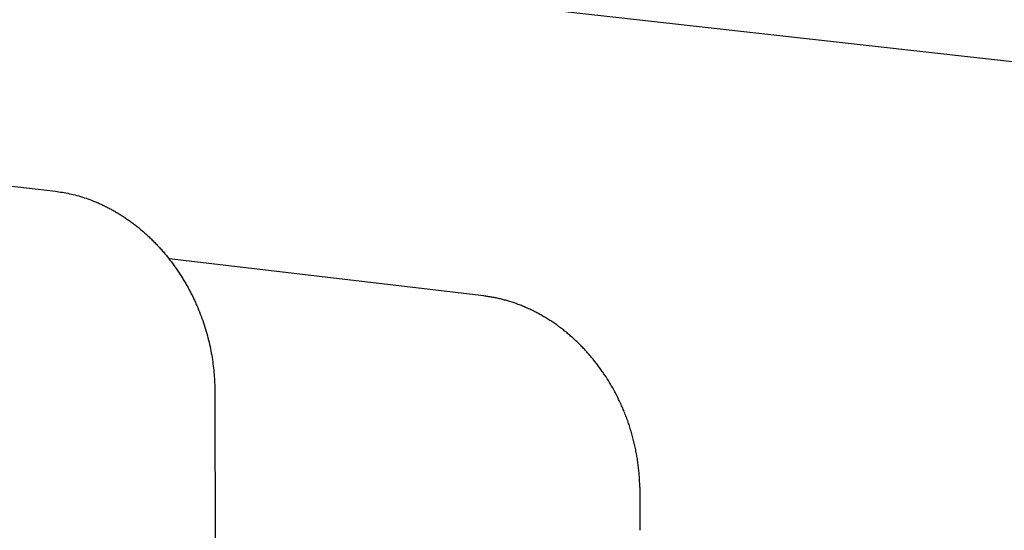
# Model space of a CAD drawing. Extents: x 11880 to 25577, y 6756 to 10446.
# Tile 79 of 87: x 23418 to 23733, y 7624 to 7787. Entities that reach past the tile are written whole.
import ezdxf

# ---------------------------------------------------------------- set-up
doc = ezdxf.new("R2010")
doc.units = 0
doc.header["$MEASUREMENT"] = 0
doc.layers.add('HAIRLINE', color=178, linetype='CONTINUOUS')

msp = doc.modelspace()

# ---------------------------------------------------------------- linework, layer by layer
at = {"layer": 'HAIRLINE'}
for p, q in [((23129.79, 7767.31), (23429.04, 7732.38)), ((23566.44, 7698.81), (23465.51, 7710.7)), ((23480.17, 7668.46), (23480.36, 7582.11)), ((23616.45, 7637.5), (23616.46, 7623.64))]:
    msp.add_line(p, q, dxfattribs=at)
for points in [[(23955.05, 7770.95), (23957.36, 8413.51), (22951.12, 8485.12), (22956.54, 7861.21), (23934.84, 7751.73)], [(23955.05, 7770.95), (23957.36, 8413.51), (22951.12, 8485.12), (22956.54, 7861.21), (23934.84, 7751.73)], [(23429.04, 7732.38), (23429.6, 7732.31), (23430.16, 7732.23), (23430.73, 7732.15), (23431.3, 7732.06), (23431.87, 7731.96), (23432.45, 7731.85), (23433.03, 7731.74), (23433.61, 7731.61), (23434.19, 7731.48), (23434.77, 7731.34), (23435.35, 7731.2), (23435.94, 7731.04), (23436.53, 7730.88), (23437.11, 7730.7), (23437.7, 7730.52), (23438.29, 7730.33), (23438.89, 7730.14), (23439.48, 7729.93), (23440.07, 7729.72), (23440.66, 7729.49), (23441.26, 7729.26), (23441.56, 7729.14), (23441.85, 7729.02), (23442.15, 7728.9), (23442.45, 7728.77), (23442.75, 7728.64), (23443.04, 7728.51), (23443.34, 7728.38), (23443.64, 7728.24), (23443.93, 7728.11), (23444.23, 7727.97), (23444.53, 7727.83), (23444.82, 7727.68), (23445.12, 7727.54), (23445.42, 7727.39), (23445.71, 7727.24), (23446.01, 7727.09), (23446.31, 7726.93), (23446.6, 7726.78), (23446.9, 7726.62), (23447.19, 7726.46), (23447.49, 7726.29), (23447.78, 7726.13), (23448.08, 7725.96), (23448.37, 7725.79), (23448.66, 7725.62), (23448.96, 7725.44), (23449.25, 7725.27), (23449.54, 7725.09), (23449.83, 7724.91), (23450.12, 7724.73), (23450.42, 7724.54), (23450.71, 7724.35), (23451, 7724.16), (23451.29, 7723.97), (23451.57, 7723.78), (23451.86, 7723.58), (23452.15, 7723.38), (23452.44, 7723.18), (23452.72, 7722.98), (23453.01, 7722.77), (23453.29, 7722.57), (23453.58, 7722.36), (23453.86, 7722.15), (23454.14, 7721.93), (23454.43, 7721.72), (23454.71, 7721.5), (23454.99, 7721.28), (23455.27, 7721.06), (23455.55, 7720.84), (23455.82, 7720.61), (23456.1, 7720.38), (23456.38, 7720.15), (23456.65, 7719.92), (23456.93, 7719.69), (23457.2, 7719.45), (23457.47, 7719.21), (23457.75, 7718.97), (23458.02, 7718.73), (23458.29, 7718.49), (23458.55, 7718.24), (23458.82, 7717.99), (23459.09, 7717.74), (23459.35, 7717.49), (23459.62, 7717.24), (23459.88, 7716.98), (23460.14, 7716.72), (23460.4, 7716.47), (23460.66, 7716.2), (23460.92, 7715.94), (23461.18, 7715.68), (23461.43, 7715.41), (23461.69, 7715.14), (23461.94, 7714.87), (23462.19, 7714.6), (23462.44, 7714.33), (23462.69, 7714.05), (23462.94, 7713.77), (23463.19, 7713.49), (23463.43, 7713.21), (23463.68, 7712.93), (23463.92, 7712.65), (23464.16, 7712.36), (23464.4, 7712.07), (23464.64, 7711.79), (23464.87, 7711.5), (23465.11, 7711.2), (23465.34, 7710.91), (23465.57, 7710.62), (23465.8, 7710.32), (23466.03, 7710.02), (23466.26, 7709.72), (23466.49, 7709.42), (23466.71, 7709.12), (23466.93, 7708.81), (23467.15, 7708.51), (23467.37, 7708.2), (23467.59, 7707.9), (23467.81, 7707.59), (23468.02, 7707.28), (23468.23, 7706.96), (23468.45, 7706.65), (23468.65, 7706.34), (23468.86, 7706.02), (23469.07, 7705.7), (23469.27, 7705.39), (23469.48, 7705.07), (23469.68, 7704.75), (23469.87, 7704.43), (23470.07, 7704.1), (23470.27, 7703.78), (23470.46, 7703.46), (23470.65, 7703.13), (23470.84, 7702.8), (23471.03, 7702.48), (23471.22, 7702.15), (23471.4, 7701.82), (23471.58, 7701.49), (23471.76, 7701.16), (23471.94, 7700.82), (23472.12, 7700.49), (23472.3, 7700.16), (23472.47, 7699.82), (23472.64, 7699.49), (23472.81, 7699.15), (23472.98, 7698.81), (23473.14, 7698.48), (23473.31, 7698.14), (23473.47, 7697.8), (23473.63, 7697.46), (23473.79, 7697.12), (23473.94, 7696.78), (23474.1, 7696.44), (23474.25, 7696.09), (23474.4, 7695.75), (23474.69, 7695.07), (23474.98, 7694.38), (23475.26, 7693.69), (23475.53, 7692.99), (23475.79, 7692.3), (23476.05, 7691.61), (23476.29, 7690.91), (23476.53, 7690.22), (23476.76, 7689.52), (23476.99, 7688.82), (23477.2, 7688.12), (23477.41, 7687.43), (23477.61, 7686.73), (23477.8, 7686.03), (23477.98, 7685.33), (23478.16, 7684.64), (23478.33, 7683.94), (23478.49, 7683.25), (23478.64, 7682.55), (23478.79, 7681.86), (23478.92, 7681.17), (23479.05, 7680.48), (23479.18, 7679.79), (23479.29, 7679.1), (23479.4, 7678.42), (23479.5, 7677.74), (23479.59, 7677.06), (23479.68, 7676.38), (23479.76, 7675.7), (23479.83, 7675.03), (23479.89, 7674.36), (23479.95, 7673.69), (23480, 7673.03), (23480.05, 7672.36), (23480.08, 7671.7), (23480.11, 7671.05), (23480.14, 7670.4), (23480.15, 7669.75), (23480.16, 7669.1), (23480.17, 7668.46)], [(23616.45, 7637.5), (23616.44, 7637.92), (23616.43, 7638.35), (23616.42, 7638.77), (23616.4, 7639.2), (23616.38, 7639.62), (23616.36, 7640.05), (23616.33, 7640.48), (23616.31, 7640.91), (23616.28, 7641.34), (23616.24, 7641.76), (23616.21, 7642.19), (23616.17, 7642.62), (23616.13, 7643.05), (23616.08, 7643.48), (23616.03, 7643.91), (23615.98, 7644.34), (23615.93, 7644.77), (23615.87, 7645.2), (23615.81, 7645.63), (23615.75, 7646.06), (23615.69, 7646.49), (23615.62, 7646.92), (23615.55, 7647.35), (23615.47, 7647.78), (23615.4, 7648.21), (23615.32, 7648.64), (23615.23, 7649.07), (23615.15, 7649.5), (23615.06, 7649.93), (23614.97, 7650.36), (23614.88, 7650.78), (23614.78, 7651.21), (23614.68, 7651.64), (23614.58, 7652.06), (23614.47, 7652.49), (23614.36, 7652.91), (23614.25, 7653.34), (23614.14, 7653.76), (23614.02, 7654.18), (23613.91, 7654.61), (23613.78, 7655.03), (23613.66, 7655.45), (23613.53, 7655.87), (23613.4, 7656.29), (23613.27, 7656.7), (23613.14, 7657.12), (23613, 7657.53), (23612.86, 7657.95), (23612.72, 7658.36), (23612.57, 7658.77), (23612.42, 7659.19), (23612.27, 7659.6), (23612.12, 7660), (23611.96, 7660.41), (23611.8, 7660.82), (23611.64, 7661.22), (23611.48, 7661.63), (23611.31, 7662.03), (23611.15, 7662.43), (23610.98, 7662.83), (23610.8, 7663.23), (23610.63, 7663.62), (23610.45, 7664.02), (23610.27, 7664.41), (23609.98, 7665.03), (23609.68, 7665.65), (23609.38, 7666.27), (23609.07, 7666.88), (23608.75, 7667.49), (23608.43, 7668.09), (23608.1, 7668.7), (23607.77, 7669.3), (23607.43, 7669.89), (23607.08, 7670.49), (23606.73, 7671.08), (23606.37, 7671.66), (23606, 7672.24), (23605.63, 7672.82), (23605.26, 7673.39), (23604.87, 7673.96), (23604.66, 7674.27), (23604.44, 7674.59), (23604.23, 7674.9), (23604.01, 7675.21), (23603.78, 7675.51), (23603.56, 7675.82), (23603.34, 7676.13), (23603.11, 7676.43), (23602.88, 7676.74), (23602.65, 7677.04), (23602.41, 7677.34), (23602.18, 7677.64), (23601.94, 7677.94), (23601.7, 7678.24), (23601.46, 7678.53), (23601.22, 7678.83), (23600.98, 7679.12), (23600.73, 7679.41), (23600.48, 7679.71), (23600.23, 7680), (23599.98, 7680.28), (23599.72, 7680.57), (23599.47, 7680.86), (23599.21, 7681.14), (23598.95, 7681.42), (23598.69, 7681.7), (23598.43, 7681.98), (23598.16, 7682.26), (23597.9, 7682.53), (23597.63, 7682.81), (23597.36, 7683.08), (23597.09, 7683.35), (23596.82, 7683.62), (23596.54, 7683.89), (23596.27, 7684.15), (23595.99, 7684.42), (23595.71, 7684.68), (23595.43, 7684.94), (23595.15, 7685.2), (23594.86, 7685.45), (23594.58, 7685.71), (23594.29, 7685.96), (23594, 7686.21), (23593.71, 7686.46), (23593.42, 7686.71), (23593.13, 7686.95), (23592.83, 7687.19), (23592.54, 7687.43), (23592.24, 7687.67), (23591.94, 7687.91), (23591.64, 7688.14), (23591.34, 7688.37), (23591.04, 7688.6), (23590.74, 7688.83), (23590.43, 7689.06), (23590.13, 7689.28), (23589.82, 7689.5), (23589.51, 7689.72), (23589.2, 7689.94), (23588.89, 7690.15), (23588.58, 7690.36), (23588.27, 7690.57), (23587.95, 7690.78), (23587.64, 7690.98), (23587.32, 7691.19), (23587.01, 7691.39), (23586.69, 7691.58), (23586.37, 7691.78), (23586.05, 7691.97), (23585.73, 7692.16), (23585.41, 7692.35), (23585.09, 7692.54), (23584.76, 7692.72), (23584.44, 7692.9), (23584.11, 7693.08), (23583.79, 7693.25), (23583.46, 7693.43), (23583.14, 7693.6), (23582.81, 7693.77), (23582.48, 7693.93), (23582.15, 7694.1), (23581.82, 7694.26), (23581.49, 7694.41), (23581.16, 7694.57), (23580.83, 7694.72), (23580.5, 7694.87), (23580.17, 7695.02), (23579.83, 7695.16), (23579.5, 7695.31), (23579.17, 7695.45), (23578.83, 7695.58), (23578.5, 7695.72), (23578.16, 7695.85), (23577.83, 7695.98), (23577.49, 7696.11), (23577.16, 7696.23), (23576.82, 7696.35), (23576.49, 7696.47), (23576.15, 7696.59), (23575.82, 7696.7), (23575.48, 7696.81), (23575.14, 7696.92), (23574.81, 7697.03), (23574.47, 7697.13), (23574.13, 7697.23), (23573.8, 7697.33), (23573.46, 7697.42), (23573.12, 7697.51), (23572.79, 7697.6), (23572.45, 7697.69), (23572.11, 7697.77), (23571.78, 7697.86), (23571.44, 7697.94), (23571.11, 7698.01), (23570.77, 7698.09), (23570.44, 7698.16), (23570.1, 7698.23), (23569.77, 7698.29), (23569.43, 7698.35), (23569.1, 7698.42), (23568.76, 7698.47), (23568.43, 7698.53), (23568.1, 7698.58), (23567.76, 7698.63), (23567.43, 7698.68), (23567.1, 7698.73), (23566.77, 7698.77), (23566.44, 7698.81)]]:
    msp.add_lwpolyline(points, dxfattribs=at)

doc.saveas('drawing.dxf')
